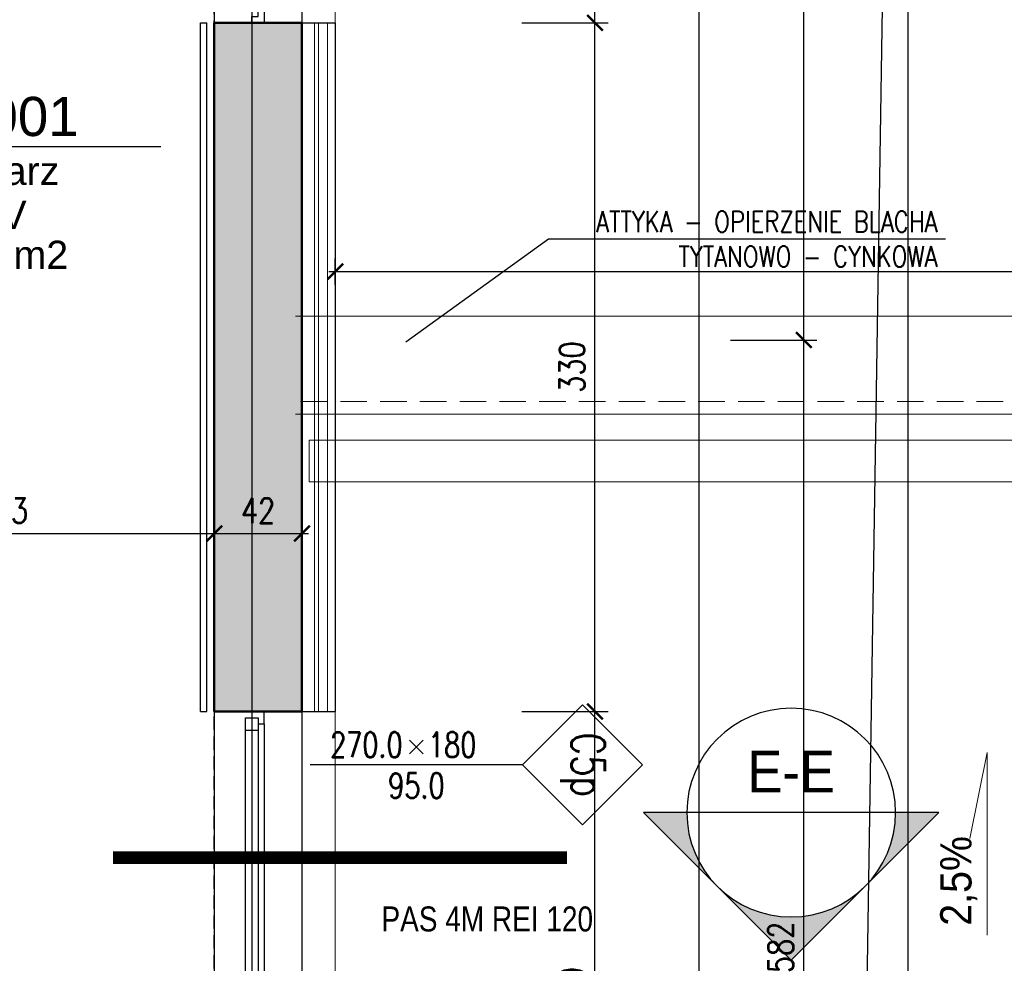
# Model space of a CAD drawing. Header units: millimetres. Extents: x 509 to 7952, y 243 to 5804.
# Tile 38 of 54: x 5448 to 5920, y 2718 to 3170. Entities that reach past the tile are written whole.
import ezdxf
from ezdxf.enums import TextEntityAlignment as Align

# ---------------------------------------------------------------- set-up
doc = ezdxf.new("R2010")
doc.units = ezdxf.units.MM
doc.linetypes.add('DIVIDE', pattern=[31.75, 12.7, -6.35, 0, -6.35, 0, -6.35])
doc.linetypes.add('HIDDEN', pattern=[9.525, 6.35, -3.175])
for name, color, linetype in [('WK-EtykOkna', 11, 'Continuous'), ('WK-EtykPow', 173, 'Continuous'), ('WK-Okna', 143, 'Continuous'), ('WK-Opis', 143, 'Continuous'), ('WK-OpisyDetali', 143, 'Continuous'), ('WK-Poręcze', 252, 'Continuous'), ('WK-PPoż', 1, 'Continuous'), ('WK-Wymiary', 8, 'Continuous'), ('WK-Ściany', 7, 'Continuous')]:
    doc.layers.add(name, color=color, linetype=linetype)
for name, color, linetype, lineweight in [('WK-izolacja termiczna II', 124, 'BATTING', 0), ('WK-widok', 8, 'Continuous', 0), ('WK-Wyburzenia', 6, 'Continuous', 5)]:
    doc.layers.add(name, color=color, linetype=linetype, lineweight=lineweight)
doc.layers.add('WK-Pomieszczenia', color=173, linetype='Continuous', plot=False)
doc.styles.add('Arial', font='micross.ttf', dxfattribs={"width": 0.9})
doc.styles.add('Romans', font='Romans.shx')
doc.styles.add('RomanS-Narrow', font='romans.shx', dxfattribs={"width": 0.8})
doc.styles.get("Standard").update_dxf_attribs({"font": 'ARIAL.TTF'})
doc.linetypes.add('BATTING', pattern='A,0.00254,-2.54,[134,ltypeshp.shx,S=2.54,R=0,X=-2.54,Y=0],-5.08,[134,ltypeshp.shx,S=2.54,R=180,X=2.54,Y=0],-2.54', length=10.16254)
doc.dimstyles.new('AEC Dimension 1-50', dxfattribs={"dimtxt": 12, "dimasz": 0.075, "dimexe": 6.25, "dimexo": 0, "dimgap": 5, "dimtad": 1, "dimdec": 1, "dimrnd": 0.5, "dimzin": 9, "dimdsep": 46, "dimtxsty": 'RomanS-Narrow', "dimblk": 'ARCHTICK', "dimcen": 0.125, "dimdle": 3.125, "dimclrd": 8, "dimclre": 8, "dimclrt": 256, "dimadec": 1, "dimazin": 0, "dimtfac": 1, "dimtdec": 1, "dimtmove": 2, "dimatfit": 2, "dimfxl": 0, "dimtolj": 1, "dimtzin": 0, "dimarcsym": 0})
doc.dimstyles.get("Standard").update_dxf_attribs({"dimtxt": 0.18, "dimasz": 0.18, "dimexe": 0.18, "dimexo": 0.0625, "dimgap": 0.09, "dimtad": 0, "dimtih": 1, "dimtoh": 1, "dimdec": 4, "dimzin": 0, "dimdsep": 46, "dimtxsty": 'Standard', "dimcen": 0.09, "dimadec": 0, "dimazin": 0, "dimtfac": 1, "dimtdec": 4, "dimtofl": 0, "dimtmove": 0, "dimatfit": 3, "dimfxl": 0, "dimtolj": 1, "dimtzin": 0, "dimarcsym": 0})

# ---------------------------------------------------------------- blocks, each defined once
blk = doc.blocks.new('Anno_Section_A2')
at = {"color": 0, "linetype": 'ByBlock', "lineweight": -2}
blk.add_line((2.5, 0), (-2.5, 0), dxfattribs=at)
blk.add_circle((0, 0), 2.5, dxfattribs=at)
at = {"color": 0, "linetype": 'ByBlock', "lineweight": -2, "style": 'Romans'}
blk.add_attdef('NUMBER', text='', height=1, dxfattribs=at).set_placement((0, 0.5), align=Align.CENTER)
blk.add_attdef('SHEET', text='', height=0.75, dxfattribs=at).set_placement((0, -0.5), align=Align.TOP_CENTER)
blk = doc.blocks.new('Anno_Arrow_A2')
at = {"linetype": 'ByBlock', "lineweight": -2}
h = blk.add_hatch(color=0, dxfattribs=at)
h.paths.add_polyline_path([(-1.768, 1.768), (-3.536, 0), (-2.5, 0, -0.198912)])
h.paths.add_polyline_path([(0, 3.536), (-1.768, 1.768, -0.414214), (1.768, 1.768)])
h.paths.add_polyline_path([(2.373, 1.162), (2.245, 1.1, -0.114349), (2.5, 0), (3.536, 0)])
h.paths.add_polyline_path([(1.768, 1.768, -0.082683), (2.245, 1.1), (2.373, 1.162)])
at = {"color": 0, "linetype": 'ByBlock', "lineweight": -2}
blk.add_lwpolyline([(-2.5, 0), (-3.536, 0), (0, 3.536), (3.536, 0), (2.5, 0)], dxfattribs=at)
blk = doc.blocks.new('_ArchTick')
at = {"color": 0, "linetype": 'ByBlock', "const_width": 15}
blk.add_lwpolyline([(-50, -50), (50, 50)], dxfattribs=at)
blk = doc.blocks.new('*D731')
at = {"layer": 'Defpoints', "color": 0}
for p in [(6319.17, 3049.65), (5599.17, 3028.37), (6319.17, 3028.37)]:
    blk.add_point(p, dxfattribs=at)
at = {"layer": 'WK-Wymiary', "color": 8, "lineweight": -2, "ltscale": 1.3}
for p, q in [((5599.17, 3043.4), (5599.17, 3055.9)), ((6319.17, 3043.4), (6319.17, 3055.9)), ((5596.04, 3049.65), (6322.29, 3049.65))]:
    blk.add_line(p, q, dxfattribs=at)
at = {"layer": 'WK-Wymiary', "color": 8, "linetype": 'ByBlock', "lineweight": -2, "xscale": 0.075, "yscale": 0.075, "zscale": 0.075, "rotation": 180}
blk.add_blockref('_ArchTick', (5599.17, 3049.65), dxfattribs=at)
at = {"layer": 'WK-Wymiary', "color": 8, "linetype": 'ByBlock', "lineweight": -2, "xscale": 0.075, "yscale": 0.075, "zscale": 0.075}
blk.add_blockref('_ArchTick', (6319.17, 3049.65), dxfattribs=at)
at = {"layer": 'WK-Wymiary', "color": 0, "insert": (5959.17, 3059.65), "char_height": 10, "attachment_point": 5, "style": 'RomanS-Narrow'}
blk.add_mtext('\\A1;720', dxfattribs=at)
blk = doc.blocks.new('WK_Pow_tag_01_50')
at = {"color": 0, "linetype": 'ByBlock'}
blk.add_line((-2.789, 0), (2.789, 0), dxfattribs=at)
at = {"color": 0, "linetype": 'ByBlock', "style": 'Arial'}
for tag, height, p in [('POWIERZCHNIE:NUMERAUTO', 0.625, (0.071, 0.482)), ('POWIERZCHNIE:NAZWA', 0.45, (0, -0.455)), ('POWIERZCHNIE_WYKOŃCZENIE:POSADZKA', 0.45, (0, -1.091)), ('POWIERZCHNIE_STYL:POWOBLICZ', 0.45, (0, -1.728))]:
    blk.add_attdef(tag, text='', height=height, dxfattribs=at).set_placement(p, align=Align.MIDDLE)
blk = doc.blocks.new('WK_WindowTag01_50_P')
for p, q in [((0, 2.543), (0, 0)), ((-0.296, 1.353), (-0.133, 1.19)), ((-0.133, 1.353), (-0.296, 1.19))]:
    blk.add_line(p, q)
blk.add_lwpolyline([(0, 2.543), (0.719, 3.262), (0, 3.981), (-0.719, 3.262)], close=True)
at = {"color": 0, "linetype": 'ByBlock', "lineweight": -2, "style": 'RomanS-Narrow', "width": 0.75}
blk.add_attdef('OKNA_OBIEKTY:WYSOKOŚĆ', text='', height=0.3, rotation=90, dxfattribs=at).set_placement((0, 1.412), align=Align.BOTTOM_LEFT)
at = {"color": 0, "linetype": 'ByBlock', "lineweight": -2, "style": 'RomanS-Narrow', "width": 0.75, "flags": 8}
blk.add_attdef('OKNA_OBIEKTY:SYMBOL', text='', height=0.4, dxfattribs=at).set_placement((0, 3.262), align=Align.MIDDLE)
at = {"color": 0, "linetype": 'ByBlock', "lineweight": -2, "style": 'RomanS-Narrow', "width": 0.75}
blk.add_attdef('OKNA_OBIEKTY:PARAPET', text='', height=0.3, rotation=90, dxfattribs=at).set_placement((0.099, 1.271), align=Align.TOP_CENTER)
blk.add_attdef('OKNA_OBIEKTY:SZEROKOŚĆ', text='', height=0.3, rotation=90, dxfattribs=at).set_placement((0, 1.106), align=Align.BOTTOM_RIGHT)
blk = doc.blocks.new('*D896')
at = {"layer": 'Defpoints', "color": 0}
for p in [(5688.58, 2838.87), (5723.58, 2838.87), (5688.58, 2568.87)]:
    blk.add_point(p, dxfattribs=at)
at = {"layer": 'WK-Wymiary', "color": 8, "linetype": 'Continuous', "lineweight": -2, "ltscale": 1.3}
for p, q in [((5723.58, 2565.74), (5723.58, 2841.99)), ((5688.58, 2838.87), (5729.83, 2838.87)), ((5688.58, 2568.87), (5729.83, 2568.87))]:
    blk.add_line(p, q, dxfattribs=at)
at = {"layer": 'WK-Wymiary', "color": 8, "linetype": 'ByBlock', "lineweight": -2, "xscale": 0.075, "yscale": 0.075, "zscale": 0.075}
for p, rotation in [((5723.58, 2838.87), 90), ((5723.58, 2568.87), 270)]:
    blk.add_blockref('_ArchTick', p, dxfattribs=dict(at, rotation=rotation))
at = {"layer": 'WK-Wymiary', "lineweight": -3, "insert": (5712.58, 2703.87), "char_height": 12, "attachment_point": 5, "rotation": 90, "style": 'RomanS-Narrow'}
blk.add_mtext('\\A1;\\A1;270', dxfattribs=at)
blk = doc.blocks.new('*D897')
at = {"layer": 'Defpoints', "color": 0}
for p in [(5688.58, 3168.87), (5723.58, 3168.87), (5688.58, 2838.87)]:
    blk.add_point(p, dxfattribs=at)
at = {"layer": 'WK-Wymiary', "color": 8, "linetype": 'Continuous', "lineweight": -2, "ltscale": 1.3}
for p, q in [((5723.58, 2835.74), (5723.58, 3171.99)), ((5688.58, 3168.87), (5729.83, 3168.87)), ((5688.58, 2838.87), (5729.83, 2838.87))]:
    blk.add_line(p, q, dxfattribs=at)
at = {"layer": 'WK-Wymiary', "color": 8, "linetype": 'ByBlock', "lineweight": -2, "xscale": 0.075, "yscale": 0.075, "zscale": 0.075}
for p, rotation in [((5723.58, 3168.87), 90), ((5723.58, 2838.87), 270)]:
    blk.add_blockref('_ArchTick', p, dxfattribs=dict(at, rotation=rotation))
at = {"layer": 'WK-Wymiary', "lineweight": -3, "insert": (5712.58, 3003.87), "char_height": 12, "attachment_point": 5, "rotation": 90, "style": 'RomanS-Narrow'}
blk.add_mtext('\\A1;\\A1;330', dxfattribs=at)
blk = doc.blocks.new('*D898')
at = {"layer": 'Defpoints', "color": 0}
for p in [(5688.58, 3438.87), (5723.58, 3438.87), (5688.58, 3168.87)]:
    blk.add_point(p, dxfattribs=at)
at = {"layer": 'WK-Wymiary', "color": 8, "linetype": 'Continuous', "lineweight": -2, "ltscale": 1.3}
for p, q in [((5723.58, 3165.74), (5723.58, 3441.99)), ((5688.58, 3438.87), (5729.83, 3438.87)), ((5688.58, 3168.87), (5729.83, 3168.87))]:
    blk.add_line(p, q, dxfattribs=at)
at = {"layer": 'WK-Wymiary', "color": 8, "linetype": 'ByBlock', "lineweight": -2, "xscale": 0.075, "yscale": 0.075, "zscale": 0.075}
for p, rotation in [((5723.58, 3438.87), 90), ((5723.58, 3168.87), 270)]:
    blk.add_blockref('_ArchTick', p, dxfattribs=dict(at, rotation=rotation))
at = {"layer": 'WK-Wymiary', "lineweight": -3, "insert": (5712.58, 3303.87), "char_height": 12, "attachment_point": 5, "rotation": 90, "style": 'RomanS-Narrow'}
blk.add_mtext('\\A1;\\A1;270', dxfattribs=at)
blk = doc.blocks.new('*D909')
at = {"layer": 'Defpoints', "color": 0}
for p in [(5738.58, 4008.87), (5773.58, 4008.87), (5738.58, 2434.81)]:
    blk.add_point(p, dxfattribs=at)
at = {"layer": 'WK-Wymiary', "color": 8, "linetype": 'Continuous', "lineweight": -2, "ltscale": 1.3}
for p, q in [((5773.58, 2431.68), (5773.58, 4011.99)), ((5738.58, 4008.87), (5779.83, 4008.87)), ((5738.58, 2434.81), (5779.83, 2434.81))]:
    blk.add_line(p, q, dxfattribs=at)
at = {"layer": 'WK-Wymiary', "color": 8, "linetype": 'ByBlock', "lineweight": -2, "xscale": 0.075, "yscale": 0.075, "zscale": 0.075}
for p, rotation in [((5773.58, 4008.87), 90), ((5773.58, 2434.81), 270)]:
    blk.add_blockref('_ArchTick', p, dxfattribs=dict(at, rotation=rotation))
at = {"layer": 'WK-Wymiary', "lineweight": -3, "insert": (5762.58, 3221.84), "char_height": 12, "attachment_point": 5, "rotation": 90, "style": 'RomanS-Narrow'}
blk.add_mtext('\\A1;\\A1;1574', dxfattribs=at)
blk = doc.blocks.new('*D914')
at = {"layer": 'Defpoints', "color": 0}
for p in [(5788.58, 3016.87), (5823.58, 3016.87), (5788.58, 2434.81)]:
    blk.add_point(p, dxfattribs=at)
at = {"layer": 'WK-Wymiary', "color": 8, "linetype": 'Continuous', "lineweight": -2, "ltscale": 1.3}
for p, q in [((5823.58, 2431.68), (5823.58, 3019.99)), ((5788.58, 3016.87), (5829.83, 3016.87)), ((5788.58, 2434.81), (5829.83, 2434.81))]:
    blk.add_line(p, q, dxfattribs=at)
at = {"layer": 'WK-Wymiary', "color": 8, "linetype": 'ByBlock', "lineweight": -2, "xscale": 0.075, "yscale": 0.075, "zscale": 0.075}
for p, rotation in [((5823.58, 3016.87), 90), ((5823.58, 2434.81), 270)]:
    blk.add_blockref('_ArchTick', p, dxfattribs=dict(at, rotation=rotation))
at = {"layer": 'WK-Wymiary', "lineweight": -3, "insert": (5812.58, 2725.84), "char_height": 12, "attachment_point": 5, "rotation": 90, "style": 'RomanS-Narrow'}
blk.add_mtext('\\A1;\\A1;582', dxfattribs=at)
blk = doc.blocks.new('*D915')
at = {"layer": 'Defpoints', "color": 0}
for p in [(5788.58, 3409.87), (5823.58, 3409.87), (5788.58, 3016.87)]:
    blk.add_point(p, dxfattribs=at)
at = {"layer": 'WK-Wymiary', "color": 8, "linetype": 'Continuous', "lineweight": -2, "ltscale": 1.3}
for p, q in [((5823.58, 3013.74), (5823.58, 3412.99)), ((5788.58, 3409.87), (5829.83, 3409.87)), ((5788.58, 3016.87), (5829.83, 3016.87))]:
    blk.add_line(p, q, dxfattribs=at)
at = {"layer": 'WK-Wymiary', "color": 8, "linetype": 'ByBlock', "lineweight": -2, "xscale": 0.075, "yscale": 0.075, "zscale": 0.075}
for p, rotation in [((5823.58, 3409.87), 90), ((5823.58, 3016.87), 270)]:
    blk.add_blockref('_ArchTick', p, dxfattribs=dict(at, rotation=rotation))
at = {"layer": 'WK-Wymiary', "lineweight": -3, "insert": (5812.58, 3213.37), "char_height": 12, "attachment_point": 5, "rotation": 90, "style": 'RomanS-Narrow'}
blk.add_mtext('\\A1;\\A1;393', dxfattribs=at)
blk = doc.blocks.new('*D925')
at = {"layer": 'Defpoints', "color": 0}
for p in [(5838.58, 5508.87), (5873.58, 5508.87), (5838.58, 2434.81)]:
    blk.add_point(p, dxfattribs=at)
at = {"layer": 'WK-Wymiary', "color": 8, "linetype": 'Continuous', "lineweight": -2, "ltscale": 1.3}
for p, q in [((5873.58, 2431.68), (5873.58, 5511.99)), ((5838.58, 5508.87), (5879.83, 5508.87)), ((5838.58, 2434.81), (5879.83, 2434.81))]:
    blk.add_line(p, q, dxfattribs=at)
at = {"layer": 'WK-Wymiary', "color": 8, "linetype": 'ByBlock', "lineweight": -2, "xscale": 0.075, "yscale": 0.075, "zscale": 0.075}
for p, rotation in [((5873.58, 5508.87), 90), ((5873.58, 2434.81), 270)]:
    blk.add_blockref('_ArchTick', p, dxfattribs=dict(at, rotation=rotation))
at = {"layer": 'WK-Wymiary', "lineweight": -3, "insert": (5862.58, 3971.84), "char_height": 12, "attachment_point": 5, "rotation": 90, "style": 'RomanS-Narrow'}
blk.add_mtext('\\A1;\\A1;3074', dxfattribs=at)
blk = doc.blocks.new('*D984')
at = {"layer": 'Defpoints', "color": 0}
for p in [(5338.14, 2959.13), (5541.17, 2924.13), (5541.17, 2889.13)]:
    blk.add_point(p, dxfattribs=at)
at = {"layer": 'WK-Wymiary', "color": 8, "linetype": 'Continuous', "lineweight": -2, "ltscale": 1.3}
for p, q in [((5338.14, 2959.13), (5338.14, 2917.88)), ((5541.17, 2889.13), (5541.17, 2930.38)), ((5335.02, 2924.13), (5544.29, 2924.13))]:
    blk.add_line(p, q, dxfattribs=at)
at = {"layer": 'WK-Wymiary', "color": 8, "linetype": 'ByBlock', "lineweight": -2, "xscale": 0.075, "yscale": 0.075, "zscale": 0.075, "rotation": 180}
blk.add_blockref('_ArchTick', (5338.14, 2924.13), dxfattribs=at)
at = {"layer": 'WK-Wymiary', "color": 8, "linetype": 'ByBlock', "lineweight": -2, "xscale": 0.075, "yscale": 0.075, "zscale": 0.075}
blk.add_blockref('_ArchTick', (5541.17, 2924.13), dxfattribs=at)
at = {"layer": 'WK-Wymiary', "lineweight": -3, "insert": (5439.66, 2935.13), "char_height": 12, "attachment_point": 5, "style": 'RomanS-Narrow'}
blk.add_mtext('\\A1;\\A1;203', dxfattribs=at)
blk = doc.blocks.new('*D985')
at = {"layer": 'Defpoints', "color": 0}
for p in [(5583.17, 2924.13), (5541.17, 2889.13), (5583.17, 2889.13)]:
    blk.add_point(p, dxfattribs=at)
at = {"layer": 'WK-Wymiary', "color": 8, "linetype": 'Continuous', "lineweight": -2, "ltscale": 1.3}
for p, q in [((5541.17, 2889.13), (5541.17, 2930.38)), ((5583.17, 2889.13), (5583.17, 2930.38)), ((5538.04, 2924.13), (5586.29, 2924.13))]:
    blk.add_line(p, q, dxfattribs=at)
at = {"layer": 'WK-Wymiary', "color": 8, "linetype": 'ByBlock', "lineweight": -2, "xscale": 0.075, "yscale": 0.075, "zscale": 0.075, "rotation": 180}
blk.add_blockref('_ArchTick', (5541.17, 2924.13), dxfattribs=at)
at = {"layer": 'WK-Wymiary', "color": 8, "linetype": 'ByBlock', "lineweight": -2, "xscale": 0.075, "yscale": 0.075, "zscale": 0.075}
blk.add_blockref('_ArchTick', (5583.17, 2924.13), dxfattribs=at)
at = {"layer": 'WK-Wymiary', "lineweight": -3, "insert": (5562.17, 2935.13), "char_height": 12, "attachment_point": 5, "style": 'RomanS-Narrow'}
blk.add_mtext('\\A1;\\A1;42', dxfattribs=at)

msp = doc.modelspace()

# ---------------------------------------------------------------- hatches: boundary and pattern name
at = {"layer": 'WK-Ściany', "linetype": 'Continuous', "lineweight": -3}
h = msp.add_hatch(dxfattribs=at)
h.set_pattern_fill('DOTS', color=253, scale=2, style=0)
h.set_pattern_definition([(5e-13, (534.9164, 699.143), (1.5875, 3.175), [0, -3.175])])
h.paths.add_polyline_path([(5541.17, 3958.87), (5583.17, 3958.87), (5583.17, 4008.87), (5545.17, 4045.51), (5545.17, 4010.96), (5541.17, 4010.96)], flags=0)
h.paths.add_polyline_path([(5583.17, 3688.87), (5541.17, 3688.87), (5541.17, 3634.37), (5552.67, 3614.37), (5541.17, 3604.37), (5541.17, 3438.87), (5583.17, 3438.87)], flags=0)
h.paths.add_polyline_path([(5583.17, 3168.87), (5541.17, 3168.87), (5541.17, 2838.87), (5583.17, 2838.87)], flags=0)
h.paths.add_polyline_path([(5583.17, 2568.87), (5541.17, 2568.87), (5541.17, 2370.87), (5583.17, 2434.81)], flags=0)
h.paths.add_polyline_path([(5541.17, 4049.37), (5541.17, 4049.33), (5541.21, 4049.33)], flags=0)

# ---------------------------------------------------------------- linework, layer by layer
at = {"ltscale": 1.3}
for p, q in [((5583.17, 3168.87), (5599.17, 3168.87)), ((5599.17, 3168.87), (5599.17, 2838.87)), ((5583.17, 2838.87), (5599.17, 2838.87))]:
    msp.add_line(p, q, dxfattribs=at)
msp.add_lwpolyline([(5649.17, 4008.87), (5873.58, 3971.84), (5816.57, 330.7), (1541.54, 330.7), (1541.54, 2778.64), (4012.25, 2778.64), (4012.25, 3854.59), (4389.17, 3988.87), (5649.17, 4008.87)])
at = {"layer": 'WK-izolacja termiczna II', "linetype": 'BATTING', "ltscale": 0.75}
msp.add_line((5591.17, 3168.87), (5591.17, 2838.87), dxfattribs=at)
at = {"layer": 'WK-Okna', "color": 143, "linetype": 'Continuous', "lineweight": -3}
for p, q in [((5541.17, 3438.87), (5541.17, 3168.87)), ((5583.17, 3438.87), (5583.17, 3168.87)), ((5541.17, 2838.87), (5541.17, 2568.87)), ((5583.17, 2838.87), (5583.17, 2568.87)), ((5565.17, 2832.87), (5565.17, 2574.87)), ((5556.17, 2829.87), (5562.17, 2829.87)), ((5559.17, 2829.87), (5559.17, 2577.87))]:
    msp.add_line(p, q, dxfattribs=at)
for points in [[(5565.17, 3174.87), (5565.17, 3168.87), (5559.17, 3168.87), (5559.17, 3171.87), (5562.17, 3171.87), (5562.17, 3174.87)], [(5556.17, 2835.87), (5562.17, 2835.87), (5562.17, 2571.87), (5556.17, 2571.87)], [(5565.17, 2832.87), (5565.17, 2838.87), (5559.17, 2838.87), (5559.17, 2835.87), (5562.17, 2835.87), (5562.17, 2832.87)]]:
    msp.add_lwpolyline(points, close=True, dxfattribs=at)
at = {"layer": 'WK-Opis'}
msp.add_lwpolyline([(5891.57, 3065.23), (5701.36, 3065.23), (5632.92, 3015.83)], dxfattribs=at)
at = {"layer": 'WK-Pomieszczenia', "color": 173, "linetype": 'HIDDEN', "lineweight": -3}
msp.add_line((5541.17, 2372.87), (5541.17, 3604.37), dxfattribs=at)
at = {"layer": 'WK-Poręcze', "color": 252, "linetype": 'Continuous', "lineweight": -3}
for p, q in [((5534.67, 2838.87), (5534.67, 3168.87)), ((5534.67, 3168.87), (5537.67, 3168.87)), ((5537.67, 2838.87), (5537.67, 3168.87)), ((5534.67, 2838.87), (5537.67, 2838.87))]:
    msp.add_line(p, q, dxfattribs=at)
at = {"layer": 'WK-PPoż', "color": 1, "linetype": 'DIVIDE', "const_width": 6}
msp.add_lwpolyline([(5492.65, 2768.77), (5710.26, 2768.77)], dxfattribs=at)
at = {"layer": 'WK-widok', "ltscale": 1.3}
for p, q in [((5599.17, 3438.87), (5599.17, 3168.87)), ((5599.17, 2838.87), (5599.17, 2568.87))]:
    msp.add_line(p, q, dxfattribs=at)
at = {"layer": 'WK-widok', "linetype": 'Continuous'}
msp.add_line((6319.17, 3028.37), (5580.17, 3028.37), dxfattribs=at)
at = {"layer": 'WK-widok'}
for q in [(5903.24, 2777.94), (5911.5, 2731.61)]:
    msp.add_line((5911.5, 2819.2), q, dxfattribs=at)
at = {"layer": 'WK-widok', "linetype": 'HIDDEN', "ltscale": 2}
msp.add_lwpolyline([(6319.17, 2987.37), (5580.17, 2987.37)], dxfattribs=at)
at = {"layer": 'WK-widok', "linetype": 'Continuous'}
msp.add_lwpolyline([(6319.17, 2981.37), (5580.17, 2981.37)], dxfattribs=at)
at = {"layer": 'WK-widok'}
msp.add_lwpolyline([(6296.63, 2968.85), (6311.48, 2968.85), (6311.48, 2948.85), (5586.66, 2948.85), (5586.66, 2968.85), (6284.79, 2968.85)], dxfattribs=at)
at = {"layer": 'WK-Wyburzenia', "ltscale": 1.3}
msp.add_line((5595.36, 3168.87), (5595.36, 2838.87), dxfattribs=at)
at = {"layer": 'WK-Wyburzenia', "linetype": 'BATTING', "ltscale": 0.55}
msp.add_lwpolyline([(5589.13, 2838.87), (5589.13, 3168.87)], dxfattribs=at)
at = {"layer": 'WK-Wymiary', "color": 5, "ltscale": 1.3}
msp.add_lwpolyline([(5559.17, 3369.45), (5559.17, 2405.03)], dxfattribs=at)
at = {"layer": 'WK-Ściany', "color": 7, "linetype": 'Continuous', "lineweight": 50}
for p, q in [((5583.17, 3168.87), (5541.17, 3168.87)), ((5541.17, 3168.87), (5541.17, 2838.87)), ((5583.17, 2838.87), (5583.17, 3168.87)), ((5541.17, 2838.87), (5583.17, 2838.87))]:
    msp.add_line(p, q, dxfattribs=at)

# ---------------------------------------------------------------- block references
at = {"layer": 'WK-EtykOkna', "color": 11, "linetype": 'Continuous', "lineweight": -3, "ltscale": 1.3}
ref = msp.add_blockref('WK_WindowTag01_50_P', (5587.17, 2813.3, -5), dxfattribs=dict(at, xscale=40, yscale=40, zscale=40, rotation=270))
ref.add_attrib('OKNA_OBIEKTY:SZEROKOŚĆ', '270.0', dxfattribs={"layer": '0', "color": 0, "linetype": 'ByBlock', "lineweight": -2, "height": 12, "style": 'RomanS-Narrow', "width": 0.75}).set_placement((5631.41, 2813.3, -5), align=Align.BOTTOM_RIGHT)
ref.add_attrib('OKNA_OBIEKTY:SYMBOL', 'C5p', dxfattribs={"layer": '0', "color": 0, "linetype": 'ByBlock', "lineweight": -2, "height": 16, "rotation": 270, "style": 'RomanS-Narrow', "width": 0.75}).set_placement((5717.65, 2813.3, -5), align=Align.MIDDLE)
ref.add_attrib('OKNA_OBIEKTY:WYSOKOŚĆ', '180', dxfattribs={"layer": '0', "color": 0, "linetype": 'ByBlock', "lineweight": -2, "height": 12, "style": 'RomanS-Narrow', "width": 0.75}).set_placement((5643.64, 2813.3, -5), align=Align.BOTTOM_LEFT)
ref.add_attrib('OKNA_OBIEKTY:PARAPET', '95.0', dxfattribs={"layer": '0', "color": 0, "linetype": 'ByBlock', "lineweight": -2, "height": 12, "style": 'RomanS-Narrow', "width": 0.75}).set_placement((5638.03, 2809.33, -5), align=Align.TOP_CENTER)
at = {"layer": 'WK-EtykPow', "color": 173, "linetype": 'Continuous', "lineweight": -3, "ltscale": 1.3, "xscale": 30, "yscale": 30, "zscale": 40}
msp.add_blockref('WK_Pow_tag_01_50', (5431.87, 3109.55), dxfattribs=at).add_auto_attribs({'POWIERZCHNIE_WYKOŃCZENIE:POSADZKA': 'PCV', 'POWIERZCHNIE:NUMERAUTO': 'C1.001', 'POWIERZCHNIE:NAZWA': 'Korytarz', 'POWIERZCHNIE_STYL:POWOBLICZ': '39.02 m2'})
at = {"layer": 'WK-OpisyDetali'}
ref = msp.add_blockref('Anno_Section_A2', (5817.59, 2790.38), dxfattribs=dict(at, xscale=-20, yscale=20, zscale=20, rotation=180))
ref.add_attrib('NUMBER', 'E-E', dxfattribs={"layer": '0', "color": 0, "linetype": 'ByBlock', "lineweight": -2, "height": 20, "style": 'Arial', "width": 0.9}).set_placement((5817.59, 2800.05), align=Align.CENTER)
at = {"layer": 'WK-OpisyDetali', "xscale": -20, "yscale": 20, "zscale": 20, "rotation": 180}
msp.add_blockref('Anno_Arrow_A2', (5817.59, 2790.38), dxfattribs=at)

# ---------------------------------------------------------------- texts
at = {"layer": 'WK-Opis', "ltscale": 5, "style": 'Arial', "width": 0.9}
msp.add_text('2,5%%%', height=15, rotation=90, dxfattribs=at).set_placement((5903.98, 2736.18))
at = {"layer": 'WK-Opis', "insert": (5887.66, 3078.55), "char_height": 10, "width": 287.2806, "attachment_point": 3, "style": 'RomanS-Narrow'}
msp.add_mtext('ATTYKA - OPIERZENIE BLACHA\\PTYTANOWO - CYNKOWA', dxfattribs=at)
at = {"layer": 'WK-PPoż', "color": 1, "ltscale": 5, "width": 0.8}
msp.add_text('PAS 4M REI 120', height=12, dxfattribs=at).set_placement((5621.3, 2733.43))

# ---------------------------------------------------------------- dimensions: what is measured, and where the dimension line sits
at = {"layer": 'WK-Wymiary', "color": 8, "linetype": 'Continuous', "lineweight": -3, "ltscale": 1.3}
for base, p1, p2, text, picture, middle in [((5873.58, 5508.87), (5838.58, 2434.81), (5838.58, 5508.87), '\\A1;3074', '*D925', (5862.58, 3971.84)), ((5773.58, 4008.87), (5738.58, 2434.81), (5738.58, 4008.87), '\\A1;1574', '*D909', (5762.58, 3221.84)), ((5723.58, 3438.87), (5688.58, 3168.87), (5688.58, 3438.87), '\\A1;270', '*D898', (5712.58, 3303.87)), ((5823.58, 3409.87), (5788.58, 3016.87), (5788.58, 3409.87), '\\A1;393', '*D915', (5812.58, 3213.37)), ((5723.58, 3168.87), (5688.58, 2838.87), (5688.58, 3168.87), '\\A1;330', '*D897', (5712.58, 3003.87)), ((5823.58, 3016.87), (5788.58, 2434.81), (5788.58, 3016.87), '\\A1;582', '*D914', (5812.58, 2725.84)), ((5723.58, 2838.87), (5688.58, 2568.87), (5688.58, 2838.87), '\\A1;270', '*D896', (5712.58, 2703.87))]:
    dim = msp.add_linear_dim(base=base, p1=p1, p2=p2, angle=90, text=text, dimstyle='AEC Dimension 1-50', override={"dimclrd": 8, "dimclre": 8, "dimclrt": 256}, dxfattribs=at)
    dim.commit()
    dim.dimension.update_dxf_attribs({"geometry": picture, "text_midpoint": middle})
at = {"layer": 'WK-Wymiary', "ltscale": 1.3}
dim = msp.add_linear_dim(base=(6319.17, 3049.65), p1=(5599.17, 3028.37), p2=(6319.17, 3028.37), dimstyle='Standard', override={"dimtxt": 10, "dimasz": 0.075, "dimexe": 6.25, "dimexo": 0, "dimgap": 5, "dimtad": 1, "dimtih": 0, "dimtoh": 0, "dimdec": 0, "dimrnd": 0.1, "dimzin": 9, "dimtxsty": 'RomanS-Narrow', "dimblk": 'ArchTick', "dimcen": 0.125, "dimdle": 3.125, "dimclrd": 8, "dimclre": 8, "dimadec": 2, "dimtdec": 0, "dimtofl": 1, "dimtmove": 2, "dimatfit": 2, "dimfxl": 6.25, "dimfxlon": 1}, dxfattribs=at)
dim.commit()
dim.dimension.update_dxf_attribs({"geometry": '*D731', "text_midpoint": (5959.17, 3059.65)})
at = {"layer": 'WK-Wymiary', "color": 8, "linetype": 'Continuous', "lineweight": -3, "ltscale": 1.3}
for base, p1, p2, text, picture, middle in [((5541.17, 2924.13), (5338.14, 2959.13), (5541.17, 2889.13), '\\A1;203', '*D984', (5439.66, 2935.13)), ((5583.17, 2924.13), (5541.17, 2889.13), (5583.17, 2889.13), '\\A1;42', '*D985', (5562.17, 2935.13))]:
    dim = msp.add_linear_dim(base=base, p1=p1, p2=p2, text=text, dimstyle='AEC Dimension 1-50', override={"dimclrd": 8, "dimclre": 8, "dimclrt": 256}, dxfattribs=at)
    dim.commit()
    dim.dimension.update_dxf_attribs({"geometry": picture, "text_midpoint": middle})

doc.saveas('drawing.dxf')
